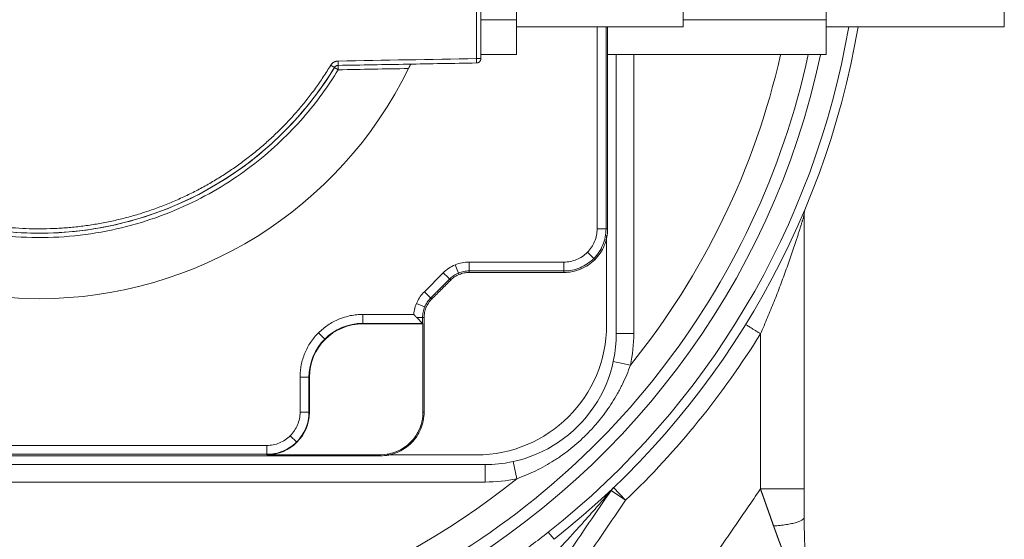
# Model space of a CAD drawing. Header units: millimetres. Extents: x -46 to 5160, y -5105 to -1541.
# Tile 59 of 104: x 3545 to 3658, y -4166 to -4106. Entities that reach past the tile are written whole.
import ezdxf

# ---------------------------------------------------------------- set-up
doc = ezdxf.new("R2010")
doc.units = ezdxf.units.MM
doc.header["$LTSCALE"] = 0.3175
doc.layers.add('1轮廓实线层', color=7, linetype='Continuous', lineweight=18)

msp = doc.modelspace()

# ---------------------------------------------------------------- linework, layer by layer
at = {"layer": '1轮廓实线层'}
for p, q in [((3598.00922, -4071.56115), (3598.00922, -4110.57845)), ((3621.14922, -4075.19483), (3621.14922, -4106.94477)), ((3657.90922, -4075.19485), (3657.90922, -4106.94475)), ((3602.09922, -4106.1198), (3602.09922, -4075.9898)), ((3637.50922, -4106.1198), (3637.50922, -4076.0198)), ((3602.09922, -4110.1198), (3602.09922, -4106.1198)), ((3602.09922, -4106.94477), (3621.14922, -4106.94477)), ((3612.33467, -4130.0698), (3612.33467, -4106.94402)), ((3637.50922, -4110.11974), (3637.50922, -4106.1198)), ((3637.50922, -4106.94475), (3657.90922, -4106.94475)), ((3602.09922, -4110.1198), (3598.00922, -4110.1198)), ((3613.50922, -4142.0698), (3613.50922, -4110.1183)), ((3615.50922, -4110.1183), (3615.50922, -4142.0698)), ((3597.51795, -4111.07837), (3581.67626, -4111.35489)), ((3635.00922, -4128.46966), (3635.00922, -4159.85661)), ((3635.00922, -4159.85661), (3635.00922, -4128.46967)), ((3612.39576, -4141.0698), (3612.39576, -4130.84491)), ((3610.20187, -4132.76245), (3610.92133, -4133.4819)), ((3607.50922, -4133.87779), (3596.67574, -4133.87779)), ((3610.92133, -4133.4819), (3611.0447, -4133.60528)), ((3593.71155, -4135.1056), (3591.54503, -4137.27212)), ((3595.07153, -4134.19689), (3595.46091, -4135.13693)), ((3596.67574, -4134.89525), (3607.50922, -4134.89525)), ((3595.52771, -4135.2982), (3595.46091, -4135.13693)), ((3590.63631, -4138.63211), (3591.57635, -4139.02149)), ((3591.57635, -4139.02149), (3591.73763, -4139.08829)), ((3590.67574, -4140.23632), (3591.33467, -4140.89524)), ((3591.33467, -4140.89524), (3591.33467, -4140.23632)), ((3584.50922, -4140.89524), (3591.33467, -4140.89524)), ((3591.38704, -4140.94761), (3584.50922, -4140.94761)), ((3591.33467, -4140.89524), (3591.38704, -4140.94761)), ((3591.38704, -4140.94761), (3591.38704, -4151.0698)), ((3579.42369, -4141.98426), (3580.14315, -4142.70373)), ((3580.18018, -4142.74076), (3580.14315, -4142.70373)), ((3613.50922, -4142.0698), (3615.50922, -4142.0698)), ((3630.00922, -4142.08695), (3630.00922, -4159.85667)), ((3613.16797, -4145.25118), (3615.12247, -4145.67536)), ((3577.31722, -4147.0698), (3577.31722, -4151.0698)), ((3578.38704, -4147.0698), (3578.38704, -4151.0698)), ((3576.20187, -4153.76244), (3576.92133, -4154.4819)), ((3576.95836, -4154.51893), (3576.92133, -4154.4819)), ((3590.0447, -4154.60528), (3589.95836, -4154.51893)), ((3508.50922, -4155.89524), (3573.50922, -4155.89524)), ((3573.50922, -4155.94761), (3586.50922, -4155.94761)), ((3587.28433, -4155.95634), (3597.50922, -4155.95634)), ((3496.50922, -4157.0698), (3598.50922, -4157.0698)), ((3598.50922, -4157.0698), (3598.50922, -4159.0698)), ((3601.6906, -4156.72854), (3602.11479, -4158.68304)), ((3598.50922, -4159.0698), (3496.50922, -4159.0698)), ((3613.18568, -4159.71092), (3614.56834, -4161.15599)), ((3612.91692, -4160.0278), (3614.56834, -4161.15599)), ((3605.727, -4164.8005), (3606.38124, -4165.62907))]:
    msp.add_line(p, q, dxfattribs=at)
for centre, radius, start, end in [((3547.50922, -4091.0698), 95, 9.6216876, 209.7301588), ((3547.50922, -4091.0698), 95, 9.6216876, 209.7301588), ((3547.50922, -4091.0698), 93.94427, 9.7319803, 209.7301588), ((3547.50922, -4091.0698), 91.38197, 12.0665166, 208.6346894), ((3547.50922, -4091.0698), 90, 12.2203208, 209.020469), ((3547.50922, -4091.0698), 46.99997, 90, 270), ((3547.50922, -4091.0698), 39.5, 31.3071286, 328.6928714), ((3547.50922, -4091.0698), 93.94427, 308.2946314, 350.2713744), ((3547.50922, -4091.0698), 95, 308.2946314, 350.3816654), ((3547.50922, -4091.0698), 95, 308.2946314, 350.3816654), ((3547.50922, -4091.0698), 90, 244.1487041, 347.7824612), ((3547.50922, -4091.0698), 91.38197, 248.2702176, 347.9416026), ((3547.50922, -4091.0698), 86.90983, 321.075089, 347.3214265), ((3581.68499, -4111.85481), 0.5, 91, 148.6928715), ((3547.50922, -4091.0698), 46.99997, 270, 333.9442369), ((3547.50922, -4091.0698), 39.5, 327.1072216, 328.6928714), ((3637.00922, -4128.46966), 2, 157.3211401, 180), ((3584.50922, -4147.0698), 6.17455, 90, 180), ((3584.50922, -4147.0698), 6.12219, 90, 180), ((3597.50922, -4141.0698), 14.88654, 270, 0), ((3598.50922, -4142.0698), 15, 270, 0), ((3547.50922, -4091.0698), 97, 313.7355698, 328.2677866), ((3598.50922, -4142.0698), 17, 347.755021, 0), ((3573.50922, -4151.0698), 4.87781, 270, 0), ((3586.50922, -4151.0698), 4.87781, 269.9999999, 0), ((3547.50922, -4091.0698), 86.90983, 231.075089, 308.924911), ((3598.50922, -4142.0698), 17, 270, 282.244979), ((3614.56834, -4161.15599), 2, 133.7355698, 145.6604524)]:
    msp.add_arc(centre, radius, start, end, dxfattribs=at)
for points, weights, knots in [([(3581.68499, -4070.28478), (3555.68656, -4027.53685), (3507.50922, -4041.03677), (3507.50922, -4091.0698), (3507.50922, -4141.10283), (3555.68656, -4154.60274), (3581.68499, -4111.85482)], [1, 0.513213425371, 0.513213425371, 1, 0.513213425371, 0.513213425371, 1], [0, 0, 0, 0, 0.5, 0.5, 0.5, 1, 1, 1, 1]), ([(3581.25779, -4070.54459), (3555.58434, -4028.33102), (3508.00922, -4041.66219), (3508.00922, -4091.0698), (3508.00922, -4140.47741), (3555.58434, -4153.80858), (3581.25779, -4111.595)], [1, 0.513213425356, 0.513213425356, 1, 0.513213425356, 0.513213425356, 1], [0, 0, 0, 0, 0.5, 0.5, 0.5, 1, 1, 1, 1]), ([(3581.25781, -4111.59502), (3581.25777, -4111.59499), (3581.2115, -4111.56685), (3581.13266, -4111.5189), (3581.05383, -4111.47096), (3580.94866, -4111.40699), (3580.8306, -4111.33519)], [0.849325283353, 0.850729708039, 0.900954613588, 1, 0.900961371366, 0.850736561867, 0.849325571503], [0, 0, 0, 0, 0.500017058, 0.500017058, 0.500017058, 1, 1, 1, 1]), ([(3581.68499, -4111.85482), (3581.56693, -4111.78301), (3581.46175, -4111.71905), (3581.38292, -4111.67111), (3581.30409, -4111.62316), (3581.25774, -4111.59497), (3581.25781, -4111.59501)], [0.849324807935, 0.850736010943, 0.900961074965, 1, 0.900953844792, 0.850728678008, 0.849324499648], [0, 0, 0, 0, 0.49998175, 0.49998175, 0.49998175, 1, 1, 1, 1])]:
    msp.add_rational_spline(points, weights, degree=3, knots=knots, dxfattribs=at)
for points, degree in [([(3580.8306, -4070.80441), (3577.51458, -4065.35204), (3567.7527, -4057.12974), (3555.87901, -4052.4476), (3543.13211, -4051.79425), (3530.8418, -4055.2379), (3520.29015, -4062.41932), (3512.57783, -4072.58939), (3508.50934, -4084.68723), (3508.5091, -4097.45099), (3512.57723, -4109.54908), (3520.28915, -4119.7193), (3530.84043, -4126.90106), (3543.1306, -4130.34518), (3555.87752, -4129.69232), (3567.75151, -4125.01059), (3577.51424, -4116.78811), (3580.8306, -4111.33519)], 2), ([(3597.50922, -4071.56115), (3597.50922, -4084.56691), (3597.50922, -4097.57268), (3597.50922, -4110.57845)], 3), ([(3598.00922, -4071.56115), (3598.00922, -4110.57845)], 1), ([(3602.09922, -4106.1198), (3600.73589, -4106.1198), (3599.37255, -4106.1198), (3598.00922, -4106.1198)], 3), ([(3611.31721, -4106.94402), (3611.31722, -4130.0698)], 1), ([(3612.50919, -4130.0698), (3612.50919, -4106.94402)], 1), ([(3637.50922, -4106.1198), (3632.05597, -4106.1198), (3626.60271, -4106.1198), (3621.14946, -4106.1198)], 3), ([(3598.00922, -4110.1198), (3599.37255, -4110.1198), (3600.73589, -4110.1198), (3602.09922, -4110.1198)], 3), ([(3612.50922, -4110.11974), (3620.84255, -4110.11974), (3629.17589, -4110.11974), (3637.50922, -4110.11974)], 3), ([(3580.83059, -4111.33518), (3580.96343, -4111.11676), (3581.40886, -4110.85947), (3581.66754, -4110.85496)], 2), ([(3597.50922, -4110.57845), (3592.22866, -4110.67062), (3586.9481, -4110.76279), (3581.66754, -4110.85497)], 3), ([(3581.67626, -4111.35489), (3584.31654, -4111.3088), (3589.5971, -4111.21663), (3594.87767, -4111.12446), (3597.51795, -4111.07837)], 3), ([(3581.68499, -4111.85481), (3584.36748, -4111.80799), (3587.04997, -4111.76117), (3589.73246, -4111.71434)], 3), ([(3611.31722, -4130.0698), (3612.33467, -4130.0698)], 1), ([(3612.33467, -4130.0698), (3612.50915, -4130.0698)], 1), ([(3596.67574, -4133.87779), (3596.67574, -4134.89524)], 1), ([(3607.50922, -4133.87779), (3607.50922, -4134.21694), (3607.50922, -4134.5561), (3607.50922, -4134.89525)], 3), ([(3593.71154, -4135.1056), (3593.95136, -4135.34542), (3594.19118, -4135.58523), (3594.43099, -4135.82505)], 3), ([(3596.67574, -4134.89525), (3596.67574, -4135.0698)], 1), ([(3596.67574, -4135.0698), (3607.50922, -4135.06976)], 1), ([(3607.50922, -4134.89525), (3607.50922, -4134.95341), (3607.50922, -4135.01157), (3607.50922, -4135.06973)], 3), ([(3592.26447, -4137.99157), (3594.431, -4135.82505)], 1), ([(3592.3879, -4138.115), (3594.55443, -4135.94848)], 1), ([(3594.43102, -4135.82508), (3594.47217, -4135.86622), (3594.51331, -4135.90737), (3594.55445, -4135.94851)], 3), ([(3591.54502, -4137.27212), (3592.26447, -4137.99157)], 1), ([(3592.26447, -4137.99157), (3592.3879, -4138.115)], 1), ([(3584.50922, -4139.87777), (3584.27386, -4139.87777), (3583.80314, -4139.90089), (3583.10387, -4140.00462), (3582.41813, -4140.17639), (3581.75252, -4140.41454), (3581.11347, -4140.71679), (3580.50712, -4141.08023), (3579.93931, -4141.50134), (3579.41551, -4141.97609), (3578.94077, -4142.49989), (3578.51965, -4143.0677), (3578.15622, -4143.67405), (3577.85397, -4144.3131), (3577.61581, -4144.97871), (3577.44404, -4145.66445), (3577.34031, -4146.36372), (3577.31719, -4146.83444), (3577.31719, -4147.0698)], 3), ([(3590.33288, -4139.87778), (3584.50922, -4139.87779)], 1), ([(3584.50922, -4139.87779), (3584.50922, -4140.89524)], 1), ([(3591.33466, -4140.23632), (3590.67574, -4140.23632)], 1), ([(3591.50923, -4140.23632), (3591.33467, -4140.23632)], 1), ([(3591.50922, -4140.23632), (3591.50922, -4151.0698)], 1), ([(3584.50922, -4140.89524), (3584.50922, -4140.94761)], 1), ([(3577.31722, -4147.0698), (3577.65637, -4147.0698), (3577.99552, -4147.0698), (3578.33467, -4147.0698)], 3), ([(3578.33467, -4147.0698), (3578.35212, -4147.0698), (3578.36958, -4147.0698), (3578.38704, -4147.0698)], 3), ([(3578.33467, -4151.0698), (3578.33467, -4147.0698)], 1), ([(3577.31722, -4151.0698), (3578.33467, -4151.0698)], 1), ([(3578.33467, -4151.0698), (3578.38704, -4151.0698)], 1), ([(3591.38704, -4151.0698), (3591.50915, -4151.0698)], 1), ([(3573.50922, -4154.87779), (3508.50922, -4154.87779)], 1), ([(3573.50922, -4154.87778), (3573.50922, -4155.21692), (3573.50922, -4155.55607), (3573.50922, -4155.89521)], 3), ([(3508.50922, -4156.06976), (3586.50922, -4156.06976)], 1), ([(3573.50922, -4155.89525), (3573.50922, -4155.9127), (3573.50922, -4155.93016), (3573.50922, -4155.94761)], 3), ([(3586.50922, -4155.94761), (3586.50922, -4155.98832), (3586.50922, -4156.02902), (3586.50922, -4156.06973)], 3), ([(3635.00922, -4159.85661), (3635.00922, -4161.51909), (3635.00922, -4163.06971)], 2)]:
    msp.add_open_spline(points, degree=degree, dxfattribs=at)
msp.add_rational_spline([(3581.2578, -4111.59501), (3581.3489, -4111.44522), (3581.50097, -4111.35796), (3581.67626, -4111.3549)], [1, 0.917277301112, 0.917277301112, 1], degree=3, dxfattribs=at)
for points, degree, knots in [([(3581.66754, -4110.85497), (3581.66811, -4110.88769), (3581.66868, -4110.92041), (3581.6698, -4110.98459), (3581.67035, -4111.01605), (3581.6714, -4111.07651), (3581.67191, -4111.1055), (3581.67286, -4111.15992), (3581.6733, -4111.18533), (3581.67411, -4111.2316), (3581.67447, -4111.25246), (3581.67511, -4111.28882), (3581.67538, -4111.30432), (3581.67582, -4111.32936), (3581.67598, -4111.3389), (3581.6762, -4111.35139), (3581.67626, -4111.35458), (3581.67626, -4111.35489)], 3, [0, 0, 0, 0, 0.125692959, 0.125692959, 0.251385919, 0.251385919, 0.377078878, 0.377078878, 0.502771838, 0.502771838, 0.628464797, 0.628464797, 0.754157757, 0.754157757, 0.879850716, 0.879850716, 1, 1, 1, 1]), ([(3581.68499, -4111.85481), (3581.68485, -4111.84701), (3581.68458, -4111.83174), (3581.68416, -4111.80937), (3581.68376, -4111.78811), (3581.68339, -4111.76796), (3581.68305, -4111.74896), (3581.68275, -4111.73111), (3581.68248, -4111.71441), (3581.68223, -4111.69885), (3581.68201, -4111.68441), (3581.68156, -4111.65796), (3581.68087, -4111.62094), (3581.68007, -4111.57588), (3581.6794, -4111.53611), (3581.67896, -4111.5093), (3581.67867, -4111.49272), (3581.67852, -4111.48442), (3581.67837, -4111.47639), (3581.67822, -4111.46864), (3581.67808, -4111.46116), (3581.67794, -4111.45395), (3581.67781, -4111.44701), (3581.67768, -4111.44034), (3581.67756, -4111.43394), (3581.67744, -4111.4278), (3581.67733, -4111.42192), (3581.67723, -4111.41631), (3581.67713, -4111.41096), (3581.67704, -4111.40586), (3581.67695, -4111.40102), (3581.67687, -4111.39643), (3581.6768, -4111.3921), (3581.67673, -4111.38801), (3581.67667, -4111.38417), (3581.67661, -4111.38057), (3581.67656, -4111.37722), (3581.67651, -4111.37411), (3581.67647, -4111.37123), (3581.67643, -4111.3686), (3581.6764, -4111.3662), (3581.67637, -4111.36403), (3581.67635, -4111.3621), (3581.67633, -4111.36039), (3581.67631, -4111.35892), (3581.67629, -4111.35767), (3581.67628, -4111.35666), (3581.67627, -4111.35587), (3581.67627, -4111.35531), (3581.67626, -4111.35499), (3581.67626, -4111.35493), (3581.67626, -4111.35489)], 3, [0, 0, 0, 0, 0.029867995, 0.058458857, 0.085761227, 0.111766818, 0.136470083, 0.159867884, 0.181959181, 0.202744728, 0.222226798, 0.240408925, 0.311021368, 0.377931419, 0.441164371, 0.500796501, 0.516461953, 0.53202077, 0.547474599, 0.562825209, 0.578074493, 0.59322446, 0.608277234, 0.623235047, 0.638100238, 0.652875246, 0.66756261, 0.682164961, 0.696685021, 0.7111256, 0.725489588, 0.739779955, 0.753999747, 0.768152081, 0.782240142, 0.796267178, 0.810236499, 0.824151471, 0.838015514, 0.851832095, 0.865604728, 0.87933697, 0.893032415, 0.906694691, 0.920327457, 0.933934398, 0.947519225, 0.961085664, 0.974637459, 0.988178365, 1, 1, 1, 1]), ([(3589.73246, -4111.71434), (3589.7343, -4111.71057), (3589.73797, -4111.70307), (3589.74341, -4111.69187), (3589.74878, -4111.6808), (3589.75407, -4111.66985), (3589.75929, -4111.65903), (3589.76443, -4111.64834), (3589.7695, -4111.6378), (3589.77449, -4111.62739), (3589.7794, -4111.61714), (3589.78424, -4111.60703), (3589.78901, -4111.59707), (3589.7937, -4111.58727), (3589.79831, -4111.57763), (3589.80285, -4111.56814), (3589.80731, -4111.55882), (3589.8117, -4111.54966), (3589.81602, -4111.54066), (3589.82026, -4111.53183), (3589.82442, -4111.52316), (3589.82851, -4111.51466), (3589.83252, -4111.50632), (3589.83646, -4111.49816), (3589.84032, -4111.49016), (3589.84411, -4111.48232), (3589.84782, -4111.47466), (3589.85146, -4111.46716), (3589.85503, -4111.45983), (3589.85851, -4111.45266), (3589.86193, -4111.44566), (3589.86526, -4111.43882), (3589.86853, -4111.43214), (3589.87171, -4111.42563), (3589.87483, -4111.41927), (3589.87786, -4111.41308), (3589.88083, -4111.40704), (3589.88371, -4111.40115), (3589.88652, -4111.39542), (3589.88926, -4111.38985), (3589.89192, -4111.38442), (3589.89451, -4111.37914), (3589.89702, -4111.37401), (3589.89945, -4111.36902), (3589.90181, -4111.36417), (3589.9041, -4111.35946), (3589.9063, -4111.3549), (3589.91022, -4111.34674), (3589.9157, -4111.33528), (3589.92252, -4111.32099), (3589.92892, -4111.30752), (3589.93491, -4111.29489), (3589.94048, -4111.28312), (3589.94565, -4111.27221), (3589.9504, -4111.26217), (3589.95473, -4111.25302), (3589.95866, -4111.24475), (3589.96217, -4111.23736), (3589.96527, -4111.23086), (3589.96795, -4111.22525), (3589.97023, -4111.22052), (3589.97209, -4111.21667), (3589.97354, -4111.21368), (3589.97456, -4111.21158), (3589.97521, -4111.21027), (3589.97529, -4111.21011), (3589.97533, -4111.21003)], 3, [0, 0, 0, 0, 0.015111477, 0.03006383, 0.044857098, 0.05949132, 0.073966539, 0.088282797, 0.102440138, 0.116438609, 0.130278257, 0.143959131, 0.157481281, 0.170844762, 0.184049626, 0.197095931, 0.209983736, 0.2227131, 0.235284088, 0.247696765, 0.259951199, 0.272047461, 0.283985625, 0.295765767, 0.307387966, 0.318852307, 0.330158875, 0.341307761, 0.352299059, 0.363132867, 0.373809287, 0.384328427, 0.394690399, 0.404895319, 0.414943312, 0.424834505, 0.434569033, 0.444147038, 0.453568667, 0.462834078, 0.471943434, 0.480896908, 0.489694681, 0.498336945, 0.506823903, 0.515155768, 0.523332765, 0.531355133, 0.559409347, 0.587182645, 0.614682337, 0.641915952, 0.668891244, 0.695616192, 0.722098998, 0.748348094, 0.774372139, 0.800180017, 0.825780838, 0.851183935, 0.876398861, 0.901435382, 0.926303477, 0.951013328, 0.975575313, 1, 1, 1, 1]), ([(3598.00922, -4110.57845), (3598.00911, -4110.57845), (3598.0089, -4110.57846), (3598.00727, -4110.5785), (3598.00483, -4110.57854), (3598.00164, -4110.57857), (3597.99787, -4110.57857), (3597.99362, -4110.57856), (3597.98903, -4110.57853), (3597.98422, -4110.57849), (3597.97927, -4110.57846), (3597.96913, -4110.57843), (3597.9518, -4110.5785), (3597.92443, -4110.57853), (3597.89481, -4110.57849), (3597.87013, -4110.57844), (3597.85214, -4110.57845), (3597.84125, -4110.57846), (3597.83024, -4110.57847), (3597.81912, -4110.57847), (3597.8079, -4110.57848), (3597.79661, -4110.57848), (3597.78526, -4110.57848), (3597.77386, -4110.57848), (3597.76242, -4110.57847), (3597.75096, -4110.57845), (3597.73947, -4110.57844), (3597.72797, -4110.57842), (3597.71646, -4110.5784), (3597.70495, -4110.57838), (3597.69345, -4110.57836), (3597.68194, -4110.57835), (3597.67045, -4110.57833), (3597.65896, -4110.57832), (3597.64748, -4110.57831), (3597.636, -4110.57831), (3597.62453, -4110.57831), (3597.61306, -4110.57831), (3597.60158, -4110.57832), (3597.5901, -4110.57833), (3597.57862, -4110.57835), (3597.56711, -4110.57837), (3597.55559, -4110.57839), (3597.54405, -4110.57841), (3597.53247, -4110.57843), (3597.52086, -4110.57845), (3597.5131, -4110.57845), (3597.50922, -4110.57845)], 3, [0, 0, 0, 0, 0.030081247, 0.05885346, 0.086291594, 0.112376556, 0.137094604, 0.160436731, 0.182398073, 0.202977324, 0.222176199, 0.239998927, 0.312071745, 0.379403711, 0.441992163, 0.499941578, 0.518998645, 0.537780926, 0.556293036, 0.574540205, 0.592528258, 0.610263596, 0.627753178, 0.645004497, 0.662025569, 0.678824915, 0.695411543, 0.711794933, 0.727985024, 0.743992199, 0.759827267, 0.775501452, 0.791026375, 0.806414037, 0.821676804, 0.83682739, 0.851878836, 0.866844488, 0.881737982, 0.896573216, 0.911364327, 0.926125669, 0.940871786, 0.955617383, 0.970377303, 0.985166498, 1, 1, 1, 1]), ([(3597.51795, -4111.07837), (3597.51794, -4111.07806), (3597.51789, -4111.07487), (3597.51767, -4111.06238), (3597.5175, -4111.05284), (3597.51706, -4111.0278), (3597.51679, -4111.0123), (3597.51616, -4110.97594), (3597.51579, -4110.95509), (3597.51499, -4110.90881), (3597.51454, -4110.8834), (3597.51359, -4110.82899), (3597.51309, -4110.79999), (3597.51203, -4110.73953), (3597.51148, -4110.70807), (3597.51036, -4110.64389), (3597.50979, -4110.61117), (3597.50922, -4110.57845)], 3, [0, 0, 0, 0, 0.120149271, 0.120149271, 0.245842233, 0.245842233, 0.371535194, 0.371535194, 0.497228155, 0.497228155, 0.622921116, 0.622921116, 0.748614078, 0.748614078, 0.874307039, 0.874307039, 1, 1, 1, 1]), ([(3597.51795, -4111.07837), (3597.52527, -4111.07815), (3597.5399, -4111.07771), (3597.56177, -4111.07583), (3597.58357, -4111.07306), (3597.60534, -4111.06929), (3597.62709, -4111.06453), (3597.64887, -4111.05873), (3597.67069, -4111.05185), (3597.69256, -4111.04382), (3597.71448, -4111.03459), (3597.73644, -4111.02406), (3597.75842, -4111.01217), (3597.78036, -4110.99882), (3597.80221, -4110.98391), (3597.82389, -4110.96734), (3597.84529, -4110.94903), (3597.86744, -4110.92776), (3597.89031, -4110.90281), (3597.91363, -4110.87334), (3597.93611, -4110.83987), (3597.95712, -4110.80217), (3597.96987, -4110.77354), (3597.97658, -4110.75618), (3597.97835, -4110.75144), (3597.98018, -4110.7464), (3597.98205, -4110.74107), (3597.98395, -4110.73542), (3597.98588, -4110.72947), (3597.98782, -4110.72321), (3597.98977, -4110.71663), (3597.9917, -4110.70972), (3597.99361, -4110.7025), (3597.99548, -4110.69494), (3597.9973, -4110.68706), (3597.99906, -4110.67885), (3598.00074, -4110.6703), (3598.00232, -4110.66141), (3598.00378, -4110.65219), (3598.00512, -4110.64264), (3598.0063, -4110.63275), (3598.00731, -4110.62252), (3598.00814, -4110.61196), (3598.00875, -4110.60108), (3598.00914, -4110.58987), (3598.0092, -4110.58229), (3598.00922, -4110.57845)], 3, [0, 0, 0, 0, 0.028297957, 0.056523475, 0.084781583, 0.113176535, 0.141811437, 0.170787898, 0.200205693, 0.230162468, 0.260753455, 0.29207121, 0.32420535, 0.357242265, 0.391264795, 0.426351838, 0.462577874, 0.500012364, 0.544923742, 0.593213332, 0.645037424, 0.700523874, 0.75976299, 0.765899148, 0.77241552, 0.779313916, 0.786596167, 0.794264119, 0.802319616, 0.810764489, 0.819600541, 0.82882953, 0.83845315, 0.848473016, 0.858890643, 0.869707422, 0.880924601, 0.892543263, 0.904564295, 0.91698837, 0.929815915, 0.943047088, 0.956681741, 0.970719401, 0.98515923, 1, 1, 1, 1]), ([(3635.00923, -4128.46964), (3635.00921, -4128.46969), (3635.007, -4128.4771), (3634.99855, -4128.5054), (3634.99231, -4128.52627), (3634.98019, -4128.56677), (3634.97568, -4128.58184), (3634.96832, -4128.6064), (3634.96577, -4128.61491), (3634.96047, -4128.63257), (3634.95772, -4128.64173), (3634.94359, -4128.68882), (3634.93101, -4128.73065), (3634.90383, -4128.82085), (3634.88922, -4128.86923), (3634.85831, -4128.97133), (3634.84201, -4129.02505), (3634.81648, -4129.10898), (3634.80778, -4129.13752), (3634.79006, -4129.19563), (3634.78101, -4129.22524), (3634.75348, -4129.31526), (3634.73466, -4129.37661), (3634.67703, -4129.56396), (3634.63704, -4129.69322), (3634.55458, -4129.95809), (3634.51211, -4130.09371), (3634.42506, -4130.36987), (3634.38048, -4130.51042), (3634.31221, -4130.72424), (3634.2892, -4130.79607), (3634.2429, -4130.94016), (3634.21958, -4131.01247), (3634.14919, -4131.2301), (3634.10164, -4131.37614), (3634.00541, -4131.66976), (3633.95672, -4131.81735), (3633.80901, -4132.2621), (3633.70837, -4132.56123), (3633.50298, -4133.16348), (3633.39824, -4133.46661), (3633.18479, -4134.07612), (3633.07607, -4134.38251), (3632.91004, -4134.84418), (3632.85429, -4134.99818), (3632.74206, -4135.30617), (3632.68556, -4135.4602), (3632.51491, -4135.92233), (3632.39962, -4136.23051), (3632.16597, -4136.84694), (3632.0476, -4137.15519), (3631.80777, -4137.7717), (3631.6863, -4138.07997), (3631.31717, -4139.00474), (3631.0648, -4139.62121), (3630.67643, -4140.54585), (3630.54534, -4140.85405), (3630.27982, -4141.47048), (3630.14538, -4141.7787), (3630.00922, -4142.08695)], 3, [0, 0, 0, 0, 0.015625, 0.015625, 0.03125, 0.03125, 0.0390625, 0.0390625, 0.04296875, 0.04296875, 0.046875, 0.046875, 0.0625, 0.0625, 0.078125, 0.078125, 0.09375, 0.09375, 0.1015625, 0.1015625, 0.109375, 0.109375, 0.125, 0.125, 0.15625, 0.15625, 0.1875, 0.1875, 0.21875, 0.21875, 0.234375, 0.234375, 0.25, 0.25, 0.28125, 0.28125, 0.3125, 0.3125, 0.375, 0.375, 0.4375, 0.4375, 0.5, 0.5, 0.53125, 0.53125, 0.5625, 0.5625, 0.625, 0.625, 0.6875, 0.6875, 0.75, 0.75, 0.875, 0.875, 0.9375, 0.9375, 1, 1, 1, 1]), ([(3612.50915, -4130.0698), (3612.50915, -4130.39704), (3612.47692, -4130.72428), (3612.34924, -4131.36619), (3612.25378, -4131.68085), (3612.00332, -4132.28552), (3611.84832, -4132.57552), (3611.4847, -4133.1197), (3611.2761, -4133.37389), (3610.81331, -4133.83668), (3610.55913, -4134.04528), (3610.01494, -4134.4089), (3609.72495, -4134.5639), (3609.12028, -4134.81436), (3608.80562, -4134.90981), (3608.1637, -4135.0375), (3607.83647, -4135.06973), (3607.50922, -4135.06973)], 3, [0, 0, 0, 0, 0.125, 0.125, 0.25, 0.25, 0.375, 0.375, 0.5, 0.5, 0.625, 0.625, 0.75, 0.75, 0.875, 0.875, 1, 1, 1, 1]), ([(3612.33467, -4130.0698), (3612.33467, -4130.38562), (3612.30356, -4130.70144), (3612.18033, -4131.32095), (3612.08821, -4131.62463), (3611.84649, -4132.2082), (3611.6969, -4132.48807), (3611.34597, -4133.01327), (3611.14465, -4133.25858), (3610.69801, -4133.70523), (3610.45269, -4133.90655), (3609.9275, -4134.25747), (3609.64762, -4134.40707), (3609.06406, -4134.64879), (3608.76037, -4134.74091), (3608.14086, -4134.86414), (3607.82505, -4134.89525), (3607.50922, -4134.89525)], 3, [0, 0, 0, 0, 0.125, 0.125, 0.25, 0.25, 0.375, 0.375, 0.5, 0.5, 0.625, 0.625, 0.75, 0.75, 0.875, 0.875, 1, 1, 1, 1]), ([(3611.31721, -4130.0698), (3611.31721, -4130.31903), (3611.29266, -4130.56826), (3611.19541, -4131.05714), (3611.12272, -4131.29679), (3610.93196, -4131.75731), (3610.81391, -4131.97817), (3610.53698, -4132.39263), (3610.37811, -4132.58622), (3610.02564, -4132.93868), (3609.83205, -4133.09756), (3609.41759, -4133.37449), (3609.19673, -4133.49254), (3608.73621, -4133.68329), (3608.49656, -4133.75599), (3608.00768, -4133.85324), (3607.75845, -4133.87778), (3607.50922, -4133.87778)], 3, [0, 0, 0, 0, 0.125, 0.125, 0.25, 0.25, 0.375, 0.375, 0.5, 0.5, 0.625, 0.625, 0.75, 0.75, 0.875, 0.875, 1, 1, 1, 1]), ([(3596.67574, -4133.87779), (3596.40138, -4133.87779), (3596.12702, -4133.90481), (3595.58883, -4134.01186), (3595.32501, -4134.09189), (3594.81805, -4134.30188), (3594.57491, -4134.43184), (3594.11866, -4134.7367), (3593.90555, -4134.91159), (3593.71154, -4135.1056)], 3, [0, 0, 0, 0, 0.25, 0.25, 0.5, 0.5, 0.75, 0.75, 1, 1, 1, 1]), ([(3596.67574, -4134.89529), (3596.46797, -4134.89529), (3596.26021, -4134.91575), (3595.85265, -4134.99682), (3595.65287, -4135.05742), (3595.26895, -4135.21644), (3595.08483, -4135.31486), (3594.73932, -4135.54572), (3594.57794, -4135.67816), (3594.43102, -4135.82508)], 3, [0, 0, 0, 0, 0.25, 0.25, 0.5, 0.5, 0.75, 0.75, 1, 1, 1, 1]), ([(3596.67574, -4135.06985), (3596.4794, -4135.06985), (3596.28306, -4135.08918), (3595.89791, -4135.1658), (3595.70911, -4135.22307), (3595.34631, -4135.37334), (3595.17232, -4135.46635), (3594.8458, -4135.68451), (3594.69329, -4135.80967), (3594.55446, -4135.94851)], 3, [0, 0, 0, 0, 0.25, 0.25, 0.5, 0.5, 0.75, 0.75, 1, 1, 1, 1]), ([(3591.54502, -4137.27212), (3591.37217, -4137.44497), (3591.21448, -4137.63298), (3590.93423, -4138.03357), (3590.81166, -4138.24616), (3590.60541, -4138.68941), (3590.52172, -4138.92008), (3590.39575, -4139.39247), (3590.35349, -4139.63419), (3590.33258, -4139.87774)], 3, [0, 0, 0, 0, 0.25, 0.25, 0.5, 0.5, 0.75, 0.75, 1, 1, 1, 1]), ([(3592.2645, -4137.9916), (3592.11758, -4138.13852), (3591.98514, -4138.2999), (3591.75428, -4138.64541), (3591.65586, -4138.82953), (3591.49684, -4139.21344), (3591.43624, -4139.41322), (3591.35517, -4139.82078), (3591.33471, -4140.02855), (3591.33471, -4140.23632)], 3, [0, 0, 0, 0, 0.25, 0.25, 0.5, 0.5, 0.75, 0.75, 1, 1, 1, 1]), ([(3592.38793, -4138.11503), (3592.2491, -4138.25387), (3592.12394, -4138.40638), (3591.90577, -4138.73289), (3591.81277, -4138.90689), (3591.66249, -4139.26969), (3591.60522, -4139.45849), (3591.52861, -4139.84363), (3591.50927, -4140.03997), (3591.50927, -4140.23632)], 3, [0, 0, 0, 0, 0.25, 0.25, 0.5, 0.5, 0.75, 0.75, 1, 1, 1, 1]), ([(3590.33278, -4139.87776), (3590.3442, -4139.89017), (3590.36697, -4139.91493), (3590.40128, -4139.95185), (3590.43557, -4139.98847), (3590.46986, -4140.0248), (3590.50415, -4140.06082), (3590.53845, -4140.09654), (3590.57275, -4140.13194), (3590.60705, -4140.16703), (3590.64133, -4140.20182), (3590.6643, -4140.22484), (3590.67574, -4140.23632)], 3, [0, 0, 0, 0, 0.102616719, 0.204654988, 0.306113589, 0.406991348, 0.50728713, 0.606999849, 0.706128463, 0.804671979, 0.902629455, 1, 1, 1, 1]), ([(3628.30821, -4141.03503), (3628.30833, -4141.03516), (3628.31933, -4141.04193), (3628.3626, -4141.06869), (3628.39507, -4141.08877), (3628.48028, -4141.14146), (3628.53302, -4141.17407), (3628.65672, -4141.25057), (3628.72769, -4141.29446), (3628.88514, -4141.39182), (3628.97161, -4141.4453), (3629.15675, -4141.55979), (3629.25541, -4141.6208), (3629.46112, -4141.74801), (3629.56818, -4141.81421), (3629.78656, -4141.94925), (3629.89789, -4142.0181), (3630.00922, -4142.08695)], 3, [0, 0, 0, 0, 0.124156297, 0.124156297, 0.249276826, 0.249276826, 0.374397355, 0.374397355, 0.499517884, 0.499517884, 0.624638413, 0.624638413, 0.749758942, 0.749758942, 0.874879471, 0.874879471, 1, 1, 1, 1]), ([(3615.12247, -4145.67536), (3614.99156, -4146.05168), (3614.84953, -4146.42318), (3614.54393, -4147.15694), (3614.38035, -4147.51919), (3614.16263, -4147.96637), (3614.1184, -4148.05557), (3614.02876, -4148.23313), (3613.89251, -4148.49826), (3613.75093, -4148.75978), (3613.46078, -4149.27811), (3613.25805, -4149.61739), (3612.83435, -4150.28374), (3612.39242, -4150.9379), (3611.91433, -4151.568), (3611.54215, -4152.03156), (3611.35265, -4152.26108), (3611.15801, -4152.48719), (3611.0271, -4152.63718), (3610.96113, -4152.71172), (3610.62916, -4153.08171), (3610.08359, -4153.65723), (3609.22265, -4154.47194), (3608.31934, -4155.2383), (3607.68865, -4155.71676), (3607.20474, -4156.06321), (3607.04159, -4156.17664), (3606.7117, -4156.39924), (3606.54551, -4156.50804), (3606.04319, -4156.82697), (3605.70332, -4157.02964), (3605.01354, -4157.41509), (3604.66363, -4157.59786), (3603.95351, -4157.94322), (3603.59331, -4158.10582), (3602.86221, -4158.41023), (3602.49133, -4158.55206), (3602.11479, -4158.68304)], 3, [0, 0, 0, 0, 0.0625, 0.0625, 0.125, 0.125, 0.140625, 0.140625, 0.15625, 0.1875, 0.1875, 0.25, 0.25, 0.3125, 0.375, 0.375, 0.40625, 0.421875, 0.421875, 0.4375, 0.4375, 0.5, 0.5625, 0.625, 0.6875, 0.6875, 0.71875, 0.71875, 0.75, 0.75, 0.8125, 0.8125, 0.875, 0.875, 0.9375, 0.9375, 1, 1, 1, 1]), ([(3578.33467, -4151.0698), (3578.33467, -4151.38562), (3578.30356, -4151.70144), (3578.18033, -4152.32095), (3578.08821, -4152.62463), (3577.84649, -4153.2082), (3577.6969, -4153.48807), (3577.34597, -4154.01327), (3577.14465, -4154.25858), (3576.69801, -4154.70523), (3576.45269, -4154.90655), (3575.9275, -4155.25747), (3575.64762, -4155.40707), (3575.06406, -4155.64879), (3574.76038, -4155.74091), (3574.14086, -4155.86414), (3573.82505, -4155.89525), (3573.50922, -4155.89525)], 3, [0, 0, 0, 0, 0.125, 0.125, 0.25, 0.25, 0.375, 0.375, 0.5, 0.5, 0.625, 0.625, 0.75, 0.75, 0.875, 0.875, 1, 1, 1, 1]), ([(3577.3172, -4151.0698), (3577.3172, -4151.31903), (3577.29265, -4151.56826), (3577.19541, -4152.05714), (3577.12271, -4152.29679), (3576.93196, -4152.75731), (3576.8139, -4152.97817), (3576.53697, -4153.39263), (3576.3781, -4153.58621), (3576.02563, -4153.93868), (3575.83205, -4154.09755), (3575.41759, -4154.37448), (3575.19673, -4154.49253), (3574.73621, -4154.68329), (3574.49656, -4154.75598), (3574.00768, -4154.85323), (3573.75845, -4154.87778), (3573.50922, -4154.87778)], 3, [0, 0, 0, 0, 0.125, 0.125, 0.25, 0.25, 0.375, 0.375, 0.5, 0.5, 0.625, 0.625, 0.75, 0.75, 0.875, 0.875, 1, 1, 1, 1]), ([(3586.50922, -4156.06973), (3586.83647, -4156.06973), (3587.1637, -4156.0375), (3587.80562, -4155.90981), (3588.12028, -4155.81436), (3588.72495, -4155.5639), (3589.01494, -4155.4089), (3589.55913, -4155.04528), (3589.81331, -4154.83668), (3590.2761, -4154.37389), (3590.4847, -4154.1197), (3590.84832, -4153.57552), (3591.00332, -4153.28552), (3591.25378, -4152.68085), (3591.34924, -4152.36619), (3591.47692, -4151.72428), (3591.50915, -4151.39704), (3591.50915, -4151.0698)], 3, [0, 0, 0, 0, 0.125, 0.125, 0.25, 0.25, 0.375, 0.375, 0.5, 0.5, 0.625, 0.625, 0.75, 0.75, 0.875, 0.875, 1, 1, 1, 1]), ([(3655.98342, -4275.49623), (3651.89513, -4272.63358), (3647.81611, -4269.77742), (3639.68279, -4264.08241), (3635.62854, -4261.24359), (3627.55186, -4255.58824), (3623.52946, -4252.77173), (3615.52426, -4247.16642), (3611.54146, -4244.37764), (3603.62433, -4238.834), (3599.68996, -4236.07913), (3591.87981, -4230.6104), (3588.00397, -4227.89651), (3580.32269, -4222.51802), (3576.51717, -4219.85336), (3568.99038, -4214.58305), (3565.26907, -4211.97736), (3557.9272, -4206.83653), (3554.30665, -4204.30139), (3548.96631, -4200.56205), (3547.20133, -4199.32619), (3543.7045, -4196.87769), (3541.97262, -4195.66501), (3538.54519, -4193.2651), (3536.84966, -4192.07787), (3533.49833, -4189.73125), (3531.84258, -4188.57188), (3528.57479, -4186.28375), (3526.96272, -4185.15497), (3523.78658, -4182.93101), (3522.22252, -4181.83584), (3519.14703, -4179.68236), (3517.63564, -4178.62408), (3514.67077, -4176.54805), (3513.21725, -4175.53028), (3510.37384, -4173.53931), (3508.98392, -4172.56608), (3506.27388, -4170.66849), (3504.95377, -4169.74414), (3502.39005, -4167.949), (3501.14647, -4167.07824), (3498.74302, -4165.39532), (3497.58319, -4164.58319), (3495.35491, -4163.02294), (3494.28649, -4162.27482), (3492.24893, -4160.84811), (3491.2798, -4160.16952), (3490.36458, -4159.52867)], 3, [0, 0, 0, 0, 0.0625, 0.0625, 0.125, 0.125, 0.1875, 0.1875, 0.25, 0.25, 0.3125, 0.3125, 0.375, 0.375, 0.4375, 0.4375, 0.5, 0.5, 0.5625, 0.5625, 0.59375, 0.59375, 0.625, 0.625, 0.65625, 0.65625, 0.6875, 0.6875, 0.71875, 0.71875, 0.75, 0.75, 0.78125, 0.78125, 0.8125, 0.8125, 0.84375, 0.84375, 0.875, 0.875, 0.90625, 0.90625, 0.9375, 0.9375, 0.96875, 0.96875, 1, 1, 1, 1]), ([(3585.39905, -4226.07187), (3594.64511, -4212.1602), (3602.52474, -4200.40297), (3618.26873, -4176.91131), (3630.00923, -4159.85667)], 2, [0, 0, 0, 0.356110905, 0.356110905, 1, 1, 1]), ([(3635.00921, -4159.85659), (3635.00905, -4159.85664), (3635.00249, -4159.85661), (3634.97529, -4159.85662), (3634.95439, -4159.85662), (3634.89711, -4159.85662), (3634.86072, -4159.85662), (3634.77171, -4159.85662), (3634.71908, -4159.85662), (3634.59725, -4159.85663), (3634.52804, -4159.85663), (3634.37324, -4159.85663), (3634.28764, -4159.85663), (3634.10076, -4159.85663), (3633.99948, -4159.85663), (3633.7825, -4159.85664), (3633.6668, -4159.85664), (3633.42272, -4159.85664), (3633.29435, -4159.85664), (3633.02708, -4159.85664), (3632.8882, -4159.85664), (3632.60235, -4159.85665), (3632.4554, -4159.85665), (3632.156, -4159.85665), (3632.00357, -4159.85665), (3631.69583, -4159.85665), (3631.54052, -4159.85665), (3631.22951, -4159.85666), (3631.07381, -4159.85666), (3630.76427, -4159.85666), (3630.61043, -4159.85666), (3630.30657, -4159.85666), (3630.15654, -4159.85666), (3630.00923, -4159.85667)], 3, [0, 0, 0, 0, 0.061606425, 0.061606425, 0.124165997, 0.124165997, 0.186725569, 0.186725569, 0.24928514, 0.24928514, 0.311844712, 0.311844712, 0.374404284, 0.374404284, 0.436963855, 0.436963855, 0.499523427, 0.499523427, 0.562082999, 0.562082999, 0.62464257, 0.62464257, 0.687202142, 0.687202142, 0.749761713, 0.749761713, 0.812321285, 0.812321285, 0.874880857, 0.874880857, 0.937440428, 0.937440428, 1, 1, 1, 1]), ([(3630.00923, -4159.85667), (3630.01579, -4159.87522), (3630.02894, -4159.91241), (3630.04871, -4159.96836), (3630.06858, -4160.02459), (3630.08856, -4160.0811), (3630.10863, -4160.1379), (3630.12881, -4160.19499), (3630.14908, -4160.25236), (3630.16946, -4160.31002), (3630.18993, -4160.36796), (3630.2105, -4160.42618), (3630.23118, -4160.48469), (3630.25195, -4160.54348), (3630.27282, -4160.60254), (3630.29379, -4160.66189), (3630.31486, -4160.72151), (3630.33602, -4160.78142), (3630.35729, -4160.8416), (3630.37865, -4160.90205), (3630.40011, -4160.96278), (3630.42167, -4161.02378), (3630.44332, -4161.08506), (3630.46507, -4161.14661), (3630.48692, -4161.20842), (3630.50887, -4161.27051), (3630.5309, -4161.33286), (3630.55304, -4161.39548), (3630.57527, -4161.45837), (3630.59759, -4161.52152), (3630.62001, -4161.58494), (3630.64252, -4161.64861), (3630.66513, -4161.71255), (3630.68783, -4161.77674), (3630.71062, -4161.84119), (3630.7335, -4161.9059), (3630.75647, -4161.97086), (3630.77953, -4162.03607), (3630.80269, -4162.10154), (3630.82593, -4162.16725), (3630.84926, -4162.23321), (3630.87268, -4162.29942), (3630.89619, -4162.36587), (3630.91978, -4162.43257), (3630.94346, -4162.49951), (3630.96723, -4162.56668), (3630.99108, -4162.6341), (3631.01501, -4162.70175), (3631.03903, -4162.76963), (3631.06313, -4162.83774), (3631.08731, -4162.90609), (3631.11157, -4162.97466), (3631.13591, -4163.04346), (3631.16033, -4163.11248), (3631.18483, -4163.18172), (3631.20941, -4163.25118), (3631.23406, -4163.32085), (3631.25879, -4163.39074), (3631.28359, -4163.46084), (3631.30846, -4163.53115), (3631.33341, -4163.60166), (3631.35843, -4163.67237), (3631.38351, -4163.74329), (3631.40867, -4163.81439), (3631.43389, -4163.88569), (3631.45918, -4163.95718), (3631.48454, -4164.02887), (3631.50144, -4164.07665), (3631.50991, -4164.1006)], 3, [0, 0, 0, 0, 0.012912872, 0.025892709, 0.038939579, 0.052053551, 0.065234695, 0.078483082, 0.091798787, 0.105181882, 0.118632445, 0.132150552, 0.145736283, 0.159389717, 0.173110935, 0.186900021, 0.200757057, 0.214682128, 0.228675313, 0.242736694, 0.256866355, 0.27106438, 0.285330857, 0.299665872, 0.314069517, 0.328541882, 0.343083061, 0.357693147, 0.372372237, 0.387120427, 0.401937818, 0.416824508, 0.431780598, 0.446806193, 0.461901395, 0.477066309, 0.492301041, 0.507605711, 0.52298045, 0.538425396, 0.553940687, 0.569526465, 0.585182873, 0.600910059, 0.616708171, 0.632577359, 0.648517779, 0.664529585, 0.680612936, 0.696767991, 0.712994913, 0.729293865, 0.745665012, 0.762108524, 0.778624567, 0.795213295, 0.811874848, 0.828609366, 0.845416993, 0.862297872, 0.879252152, 0.89627998, 0.913381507, 0.930556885, 0.947806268, 0.965129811, 0.982527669, 1, 1, 1, 1]), ([(3612.91692, -4160.0278), (3611.22434, -4162.50536), (3609.53533, -4164.98536), (3606.16325, -4169.94938), (3604.48018, -4172.4334), (3599.4385, -4179.89058), (3596.08738, -4184.86875), (3589.40011, -4194.83506), (3586.06403, -4199.82326), (3579.79379, -4209.22108), (3576.85843, -4213.62991), (3573.92649, -4218.04102)], 3, [0, 0, 0, 0, 0.128778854, 0.128778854, 0.257557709, 0.257557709, 0.515115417, 0.515115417, 0.772673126, 0.772673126, 1, 1, 1, 1]), ([(3612.91692, -4160.0278), (3612.91674, -4160.02801), (3612.91513, -4160.02991), (3612.90915, -4160.03694), (3612.90463, -4160.04226), (3612.89629, -4160.05207), (3612.89326, -4160.05563), (3612.88685, -4160.06318), (3612.88345, -4160.06716), (3612.87281, -4160.07968), (3612.8651, -4160.08874), (3612.84877, -4160.10794), (3612.84014, -4160.11808), (3612.82218, -4160.13918), (3612.81284, -4160.15015), (3612.78425, -4160.18373), (3612.76429, -4160.20715), (3612.72343, -4160.25508), (3612.70257, -4160.27955), (3612.66021, -4160.3292), (3612.63871, -4160.35438), (3612.57352, -4160.4307), (3612.52906, -4160.4827), (3612.43945, -4160.58738), (3612.39422, -4160.64015), (3612.30316, -4160.74628), (3612.25733, -4160.79965), (3612.11912, -4160.96038), (3612.02603, -4161.06839), (3611.83859, -4161.28538), (3611.74437, -4161.39421), (3611.55513, -4161.61227), (3611.46011, -4161.72151), (3611.2694, -4161.94023), (3611.17371, -4162.04972), (3610.98186, -4162.26873), (3610.88567, -4162.37828), (3610.59639, -4162.70694), (3610.40256, -4162.92612), (3610.0133, -4163.36418), (3609.81791, -4163.58303), (3609.42564, -4164.02026), (3609.22878, -4164.23863), (3608.83363, -4164.67484), (3608.63535, -4164.89266), (3608.03885, -4165.54475), (3607.63881, -4165.97782), (3606.83396, -4166.84053), (3606.42914, -4167.27016), (3605.61465, -4168.12592), (3605.20497, -4168.55205), (3604.38061, -4169.40077), (3603.96593, -4169.82335), (3603.54866, -4170.24417)], 3, [0, 0, 0, 0, 0.003717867, 0.003717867, 0.007624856, 0.007624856, 0.00957835, 0.00957835, 0.011531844, 0.011531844, 0.015438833, 0.015438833, 0.019345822, 0.019345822, 0.023252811, 0.023252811, 0.031066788, 0.031066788, 0.038880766, 0.038880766, 0.046694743, 0.046694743, 0.062322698, 0.062322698, 0.077950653, 0.077950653, 0.093578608, 0.093578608, 0.124834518, 0.124834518, 0.156090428, 0.156090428, 0.187346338, 0.187346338, 0.218602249, 0.218602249, 0.249858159, 0.249858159, 0.312369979, 0.312369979, 0.374881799, 0.374881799, 0.437393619, 0.437393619, 0.499905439, 0.499905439, 0.624929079, 0.624929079, 0.74995272, 0.74995272, 0.87497636, 0.87497636, 1, 1, 1, 1]), ([(3614.56834, -4161.15599), (3612.90526, -4163.59037), (3611.24566, -4166.02706), (3607.93224, -4170.90429), (3606.27843, -4173.34484), (3601.32433, -4180.67138), (3598.03134, -4185.56222), (3591.45995, -4195.35364), (3588.18163, -4200.25426), (3581.78962, -4209.83221), (3578.67545, -4214.50921), (3575.56511, -4219.18877)], 3, [0, 0, 0, 0, 0.126486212, 0.126486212, 0.252972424, 0.252972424, 0.505944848, 0.505944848, 0.758917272, 0.758917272, 1, 1, 1, 1]), ([(3631.50991, -4164.1006), (3631.6335, -4164.09219), (3631.75676, -4164.08266), (3632.00134, -4164.06134), (3632.12267, -4164.04955), (3632.3621, -4164.02371), (3632.4802, -4164.00967), (3632.71184, -4163.9794), (3632.82539, -4163.96317), (3633.04667, -4163.92864), (3633.1544, -4163.91034), (3633.36285, -4163.87181), (3633.46357, -4163.85159), (3633.65694, -4163.80942), (3633.74959, -4163.78748), (3633.92592, -4163.74211), (3634.00961, -4163.71867), (3634.16732, -4163.67058), (3634.24134, -4163.64592), (3634.37923, -4163.59565), (3634.44309, -4163.57004), (3634.56039, -4163.51814), (3634.61383, -4163.49186), (3634.71022, -4163.43891), (3634.75318, -4163.41224), (3634.86653, -4163.33206), (3634.92135, -4163.27839), (3634.99267, -4163.17255), (3635.00922, -4163.12038), (3635.00922, -4163.06971)], 3, [0, 0, 0, 0, 0.0625, 0.0625, 0.125, 0.125, 0.1875, 0.1875, 0.25, 0.25, 0.3125, 0.3125, 0.375, 0.375, 0.4375, 0.4375, 0.5, 0.5, 0.5625, 0.5625, 0.625, 0.625, 0.6875, 0.6875, 0.75, 0.75, 0.875, 0.875, 1, 1, 1, 1]), ([(3635.15994, -4167.8222), (3635.15624, -4167.76396), (3635.14698, -4167.61567), (3635.12953, -4167.32085), (3635.1083, -4166.9316), (3635.08532, -4166.46033), (3635.06206, -4165.90546), (3635.04035, -4165.26597), (3635.02235, -4164.54114), (3635.01154, -4163.80052), (3635.00922, -4163.29693), (3635.00922, -4163.06971)], 3, [0, 0, 0, 0, 0.08102173, 0.179222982, 0.28188839, 0.389932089, 0.504044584, 0.624979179, 0.753396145, 0.88995488, 1, 1, 1, 1]), ([(3631.50991, -4164.1006), (3631.51574, -4164.11705), (3631.52738, -4164.14995), (3631.54486, -4164.19922), (3631.56233, -4164.24843), (3631.57981, -4164.29757), (3631.5973, -4164.34665), (3631.61478, -4164.39565), (3631.63227, -4164.4446), (3631.64976, -4164.49347), (3631.66724, -4164.54227), (3631.68473, -4164.591), (3631.70222, -4164.63966), (3631.71971, -4164.68825), (3631.7372, -4164.73677), (3631.75468, -4164.78521), (3631.77217, -4164.83357), (3631.78965, -4164.88186), (3631.80713, -4164.93007), (3631.8246, -4164.97821), (3631.84207, -4165.02626), (3631.85954, -4165.07424), (3631.877, -4165.12214), (3631.89446, -4165.16995), (3631.91191, -4165.21768), (3631.92936, -4165.26533), (3631.9468, -4165.31289), (3631.96423, -4165.36037), (3631.98165, -4165.40776), (3631.99906, -4165.45506), (3632.01647, -4165.50228), (3632.03387, -4165.5494), (3632.05125, -4165.59644), (3632.06863, -4165.64338), (3632.086, -4165.69023), (3632.10335, -4165.73699), (3632.1207, -4165.78366), (3632.13803, -4165.83022), (3632.15535, -4165.8767), (3632.17266, -4165.92307), (3632.18995, -4165.96935), (3632.20723, -4166.01553), (3632.2245, -4166.0616), (3632.24175, -4166.10758), (3632.25898, -4166.15345), (3632.2762, -4166.19922), (3632.2934, -4166.24489), (3632.31059, -4166.29045), (3632.32776, -4166.33591), (3632.34491, -4166.38125), (3632.36204, -4166.42649), (3632.37916, -4166.47162), (3632.39625, -4166.51663), (3632.41333, -4166.56153), (3632.46334, -4166.69286), (3632.5431, -4166.90097), (3632.64886, -4167.17422), (3632.74498, -4167.42073), (3632.83538, -4167.65152), (3632.9238, -4167.87689), (3633.01407, -4168.10609), (3633.10606, -4168.33828), (3633.20155, -4168.57705), (3633.2978, -4168.81545), (3633.39196, -4169.04736), (3633.48017, -4169.26315), (3633.56242, -4169.46318), (3633.63879, -4169.64793), (3633.70935, -4169.81793), (3633.76077, -4169.94146), (3633.79581, -4170.02559), (3633.81658, -4170.07545), (3633.83688, -4170.12415), (3633.85671, -4170.1717), (3633.87608, -4170.21811), (3633.89498, -4170.26337), (3633.91341, -4170.30749), (3633.93139, -4170.35047), (3633.9489, -4170.39231), (3633.96596, -4170.43301), (3633.98256, -4170.4726), (3633.99871, -4170.51106), (3634.01441, -4170.5484), (3634.02966, -4170.58465), (3634.04447, -4170.61979), (3634.05884, -4170.65385), (3634.07276, -4170.68682), (3634.08625, -4170.71871), (3634.09931, -4170.74954), (3634.11193, -4170.7793), (3634.12412, -4170.80801), (3634.1359, -4170.83573), (3634.14344, -4170.85343), (3634.1472, -4170.86226)], 3, [0, 0, 0, 0, 0.005370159, 0.010741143, 0.016112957, 0.021485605, 0.026859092, 0.032233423, 0.037608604, 0.042984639, 0.048361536, 0.053739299, 0.059117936, 0.064497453, 0.069877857, 0.075259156, 0.080641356, 0.086024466, 0.091408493, 0.096793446, 0.102179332, 0.10756616, 0.112953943, 0.118342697, 0.123732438, 0.129123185, 0.134514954, 0.139907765, 0.145301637, 0.150696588, 0.156092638, 0.161489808, 0.166888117, 0.172287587, 0.177688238, 0.183090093, 0.188493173, 0.1938975, 0.199303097, 0.204709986, 0.21011819, 0.215527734, 0.220938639, 0.22635093, 0.231764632, 0.237179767, 0.242596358, 0.24801442, 0.253433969, 0.258855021, 0.264277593, 0.269701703, 0.275127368, 0.280554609, 0.285983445, 0.32288244, 0.357102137, 0.388608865, 0.417368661, 0.447324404, 0.4784874, 0.510881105, 0.544527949, 0.581481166, 0.61733112, 0.652060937, 0.685652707, 0.718093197, 0.749364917, 0.779445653, 0.789631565, 0.799764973, 0.809845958, 0.819874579, 0.829850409, 0.839772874, 0.849641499, 0.859455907, 0.869215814, 0.878921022, 0.888571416, 0.898166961, 0.907707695, 0.91719372, 0.926624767, 0.935999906, 0.945318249, 0.954579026, 0.963781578, 0.972925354, 0.982009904, 0.991034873, 1, 1, 1, 1]), ([(3652.19833, -4279.88682), (3649.00908, -4277.72736), (3645.90528, -4275.62608), (3639.87007, -4271.53987), (3636.93864, -4269.55494), (3631.24855, -4265.70145), (3628.48988, -4263.83288), (3624.48109, -4261.1173), (3623.16635, -4260.22665), (3621.22643, -4258.91249), (3620.26452, -4258.26087), (3619.15635, -4257.51019), (3618.60577, -4257.13723), (3618.33136, -4256.95135), (3618.19437, -4256.85856), (3618.12593, -4256.8122), (3618.09172, -4256.78903), (3618.07463, -4256.77745), (3618.06608, -4256.77166), (3618.0618, -4256.76876), (3618.05967, -4256.76731), (3618.05875, -4256.76669), (3618.05814, -4256.76628), (3618.05788, -4256.7661), (3615.19587, -4254.82747), (3612.39548, -4252.9306), (3606.91796, -4249.21993), (3604.24082, -4247.40613), (3599.00986, -4243.86159), (3596.45605, -4242.13085), (3592.71755, -4239.59705), (3591.48676, -4238.76283), (3589.66356, -4237.52708), (3588.7577, -4236.9131), (3587.71091, -4236.2036), (3587.19003, -4235.85056), (3586.93021, -4235.67446), (3586.80046, -4235.58652), (3586.73562, -4235.54257), (3586.70322, -4235.52061), (3586.68701, -4235.50963), (3586.67891, -4235.50414), (3586.67486, -4235.50139), (3586.67313, -4235.50021), (3586.67197, -4235.49943), (3586.67142, -4235.49906), (3584.19128, -4233.81809), (3579.33054, -4230.52365), (3574.66753, -4227.36257), (3570.10364, -4224.26817), (3567.87126, -4222.75431), (3564.59679, -4220.53352), (3562.97807, -4219.43563), (3561.12191, -4218.17664), (3560.2019, -4217.55261), (3559.74391, -4217.24196), (3559.51542, -4217.08698), (3559.4013, -4217.00958), (3559.35242, -4216.97642), (3559.31984, -4216.95432), (3559.30358, -4216.94329), (3555.11067, -4214.0993), (3551.10215, -4211.38035), (3545.34259, -4207.47286), (3543.46492, -4206.19886), (3540.71169, -4204.33059), (3539.35089, -4203.40714), (3537.79095, -4202.34848), (3537.01789, -4201.82382), (3536.63309, -4201.56266), (3536.44112, -4201.43238), (3536.34524, -4201.36731), (3536.29733, -4201.33479), (3536.27338, -4201.31853), (3536.26141, -4201.31041), (3536.25628, -4201.30693), (3536.25286, -4201.3046), (3536.25111, -4201.30342), (3532.82479, -4198.97799), (3529.54842, -4196.75384), (3524.85595, -4193.56783), (3523.32879, -4192.53086), (3521.09347, -4191.01296), (3519.98965, -4190.2634), (3518.72607, -4189.40534), (3518.10033, -4188.98042), (3517.78897, -4188.76899), (3517.63367, -4188.66353), (3517.55611, -4188.61086), (3517.51736, -4188.58455), (3517.49799, -4188.57139), (3517.4883, -4188.56482), (3517.48346, -4188.56153), (3517.48139, -4188.56012), (3517.48, -4188.55918), (3517.47929, -4188.55869), (3514.74646, -4186.70293), (3512.14314, -4184.93512), (3508.43229, -4182.41465), (3507.2277, -4181.59637), (3505.46939, -4180.40176), (3504.60236, -4179.81266), (3503.61204, -4179.13973), (3503.12217, -4178.80685), (3502.87856, -4178.64131), (3502.75708, -4178.55877), (3502.69643, -4178.51755), (3502.66612, -4178.49695), (3502.65097, -4178.48666), (3502.6434, -4178.48151), (3502.63962, -4178.47894), (3502.63772, -4178.47765), (3502.63691, -4178.4771), (3502.63637, -4178.47674), (3502.63608, -4178.47654), (3500.55827, -4177.06459), (3496.62062, -4174.38911), (3491.36835, -4170.82018), (3488.3038, -4168.73707), (3485.45797, -4166.80206), (3484.14451, -4165.90859), (3482.93967, -4165.08918)], 3, [0, 0, 0, 0, 0.03125, 0.03125, 0.0625, 0.0625, 0.09375, 0.09375, 0.109375, 0.109375, 0.1171875, 0.12109375, 0.123046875, 0.124023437, 0.124511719, 0.124755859, 0.12487793, 0.124938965, 0.124969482, 0.124984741, 0.124992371, 0.124996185, 0.124996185, 0.125, 0.125, 0.15625, 0.15625, 0.1875, 0.1875, 0.21875, 0.21875, 0.234375, 0.234375, 0.2421875, 0.24609375, 0.248046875, 0.249023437, 0.249511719, 0.249755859, 0.24987793, 0.249938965, 0.249969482, 0.249984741, 0.249992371, 0.249992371, 0.25, 0.25, 0.28125, 0.3125, 0.3125, 0.34375, 0.34375, 0.359375, 0.3671875, 0.37109375, 0.373046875, 0.374023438, 0.374511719, 0.374755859, 0.374755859, 0.375, 0.375, 0.4375, 0.4375, 0.46875, 0.46875, 0.484375, 0.4921875, 0.49609375, 0.498046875, 0.499023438, 0.499511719, 0.499755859, 0.49987793, 0.499938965, 0.499969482, 0.499969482, 0.5, 0.5, 0.5625, 0.5625, 0.59375, 0.59375, 0.609375, 0.6171875, 0.62109375, 0.623046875, 0.624023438, 0.624511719, 0.624755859, 0.62487793, 0.624938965, 0.624969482, 0.624984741, 0.624984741, 0.625, 0.625, 0.6875, 0.6875, 0.71875, 0.71875, 0.734375, 0.7421875, 0.74609375, 0.748046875, 0.749023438, 0.749511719, 0.749755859, 0.74987793, 0.749938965, 0.749969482, 0.749984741, 0.749992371, 0.749992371, 0.75, 0.75, 0.8125, 0.875, 0.9375, 0.9375, 1, 1, 1, 1]), ([(3601.78662, -4167.75471), (3602.12173, -4167.51752), (3602.45505, -4167.27794), (3603.11822, -4166.79417), (3603.44807, -4166.54997), (3604.43272, -4165.81082), (3605.0826, -4165.30932), (3605.727, -4164.8005)], 3, [0, 0, 0, 0, 0.25, 0.25, 0.5, 0.5, 1, 1, 1, 1])]:
    msp.add_open_spline(points, degree=degree, knots=knots, dxfattribs=at)

doc.saveas('drawing.dxf')
